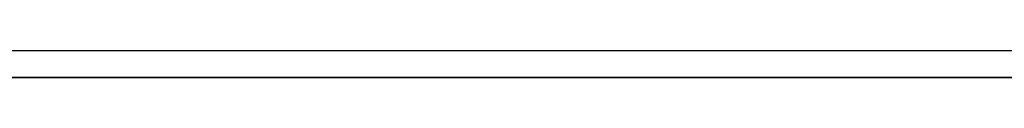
# Model space of a CAD drawing. Header units: millimetres. Extents: x 3790 to 5776, y 0 to 470.
# Tile 7 of 18: x 3961.14 to 4132.32, y 235 to 239.72. Entities that reach past the tile are written whole.
import ezdxf

# ---------------------------------------------------------------- set-up
doc = ezdxf.new("R2010")
doc.units = ezdxf.units.MM
doc.layers.add('ripiani', color=18, linetype='Continuous', true_color=0x4c0000)
doc.layers.add('struttura', color=18, linetype='Continuous', true_color=0x4c0000)

msp = doc.modelspace()

# ---------------------------------------------------------------- linework, layer by layer
at = {"layer": 'ripiani'}
for p, q in [((3823.97, 239.72, 439.5), (4448.97, 239.72, 439.5)), ((3823.97, 239.72, 447.5), (4448.97, 239.72, 447.5))]:
    msp.add_line(p, q, dxfattribs=at)
at = {"layer": 'struttura'}
for p, q in [((3790.46, 235, 80), (5775.46, 235, 80)), ((5775.46, 235, 70), (3790.46, 235, 70)), ((3790.46, 235, 750), (5775.46, 235, 750)), ((5775.46, 235, 740), (3790.46, 235, 740))]:
    msp.add_line(p, q, dxfattribs=at)

doc.saveas('drawing.dxf')
